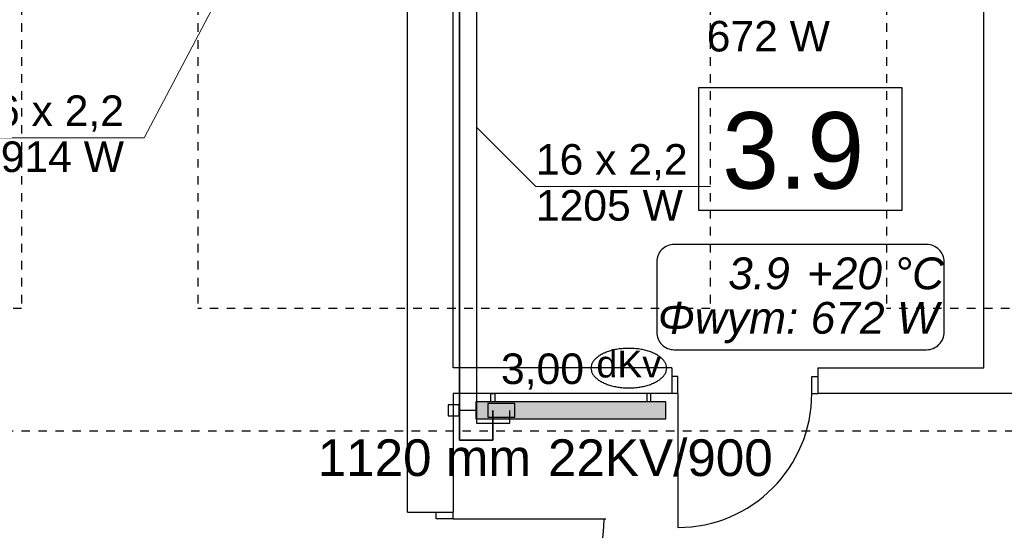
# Model space of a CAD drawing. Header units: millimetres. Extents: x 45180 to 119519, y 31297 to 302414.
# Tile 83 of 97: x 84064 to 89870, y 249123 to 252131. Entities that reach past the tile are written whole.
import ezdxf
from ezdxf.lldxf.tags import DXFTag

# ---------------------------------------------------------------- set-up
doc = ezdxf.new("R2010")
doc.units = ezdxf.units.MM
doc.header["$MEASUREMENT"] = 0
doc.linetypes.add('Hidden Line', pattern=[100, 50, -50])
for name, color, linetype in [('#podkład', 252, 'Continuous'), ('IS_Armatura_podłączeniowa_grz._dolnozas.', 7, 'SOLID'), ('IS_Armatura_Therm', 7, 'SOLID'), ('IS_Grafika', 7, 'SOLID'), ('IS_Grzejniki_Plan_rzut', 7, 'SOLID'), ('IS_Opisy_działek_Therm', 7, 'SOLID'), ('IS_Text_Armatury_Therm', 7, 'Continuous'), ('IS_Text_Konstrukcji', 7, 'Continuous'), ('IS_Text_Odbiornikow_Therm', 7, 'Continuous')]:
    doc.layers.add(name, color=color, linetype=linetype)
doc.layers.add('IS_Powrót', color=5, linetype='DASHDOT', lineweight=35)
doc.layers.add('IS_Zasilanie', color=1, linetype='SOLID', lineweight=30)
doc.styles.add('GENERATED_STYLE_4', font='txt')
doc.styles.get("Standard").update_dxf_attribs({"font": 'arial.ttf', "bigfont": 'BIGFONT.SHX'})
tags = doc.linetypes.add('DASHDOT', pattern=[20, 10, -5, 0, -5]).pattern_tags.tags
tags[10:11] = [DXFTag(74, 4), DXFTag(75, 0), DXFTag(340, '0'), DXFTag(46, 0.0), DXFTag(50, 0.0), DXFTag(44, 0.0), DXFTag(45, 0.0)]
tags[8:9] = [DXFTag(74, 4), DXFTag(75, 0), DXFTag(340, '0'), DXFTag(46, 0.0), DXFTag(50, 0.0), DXFTag(44, 0.0), DXFTag(45, 0.0)]
tags[6:7] = [DXFTag(74, 4), DXFTag(75, 0), DXFTag(340, '0'), DXFTag(46, 0.0), DXFTag(50, 0.0), DXFTag(44, 0.0), DXFTag(45, 0.0)]
tags[4:5] = [DXFTag(74, 4), DXFTag(75, 0), DXFTag(340, '0'), DXFTag(46, 0.0), DXFTag(50, 0.0), DXFTag(44, 0.0), DXFTag(45, 0.0)]
tags = doc.linetypes.add('SOLID', pattern=[10, 10, 0]).pattern_tags.tags
tags[6:7] = [DXFTag(74, 4), DXFTag(75, 0), DXFTag(340, '0'), DXFTag(46, 0.0), DXFTag(50, 0.0), DXFTag(44, 0.0), DXFTag(45, 0.0)]
tags[4:5] = [DXFTag(74, 4), DXFTag(75, 0), DXFTag(340, '0'), DXFTag(46, 0.0), DXFTag(50, 0.0), DXFTag(44, 0.0), DXFTag(45, 0.0)]

msp = doc.modelspace()

# ---------------------------------------------------------------- hatches: boundary and pattern name
at = {"layer": 'IS_Grzejniki_Plan_rzut', "ltscale": 10}
msp.add_hatch(color=251, dxfattribs=at).paths.add_polyline_path([(87873.8, 249880), (86753.8, 249880), (86753.8, 249780), (87873.8, 249780)])

# ---------------------------------------------------------------- linework, layer by layer
at = {"layer": '#podkład', "linetype": 'Continuous'}
for p, q in [((89750, 250080), (89750, 252870)), ((86350, 249230), (86350, 252735)), ((86620, 250080), (86620, 252735)), ((89267.4, 251729.1), (88067.4, 251729.1)), ((88067.4, 251729.1), (88067.4, 251009.1)), ((89267.4, 251009.1), (89267.4, 251729.1)), ((88067.4, 251009.1), (89267.4, 251009.1)), ((87910, 250080), (86620, 250080)), ((87910, 250080), (87910, 249930)), ((88770, 250080), (88770, 249930)), ((88770, 250080), (89750, 250080)), ((87945, 250030), (87910, 250030)), ((87945, 249930), (87945, 250030)), ((88735, 249930), (88735, 250030)), ((88735, 250030), (88770, 250030)), ((87910, 249930), (86620, 249930)), ((86620, 249930), (86620, 249230)), ((87945, 249930), (87910, 249930)), ((87945, 249930), (87945, 249140)), ((88735, 249930), (88770, 249930)), ((89920, 249930), (88770, 249930)), ((86350, 249230), (86620, 249230)), ((86520, 249190), (86520, 249230)), ((86620, 249190), (86620, 249230)), ((86620, 249190), (86520, 249190)), ((86620, 249190), (87520, 249190))]:
    msp.add_line(p, q, dxfattribs=at)
at = {"layer": '#podkład', "linetype": 'Hidden Line'}
for p, q in [((84075, 252710), (84075, 250430)), ((85115, 252710), (85115, 250430)), ((88135, 252710), (88135, 250430)), ((89175, 252710), (89175, 250430)), ((84075, 250430), (80665, 250430)), ((88135, 250430), (85115, 250430)), ((92900, 250430), (89175, 250430)), ((62874.5, 249710), (98250, 249710))]:
    msp.add_line(p, q, dxfattribs=at)
at = {"layer": '#podkład', "linetype": 'Continuous'}
for centre, radius in [((87945, 249930), 790), ((86620, 249190), 890)]:
    msp.add_arc(centre, radius, 270, 0, dxfattribs=at)
at = {"layer": 'IS_Armatura_podłączeniowa_grz._dolnozas.', "ltscale": 10}
for p, q in [((86983.8, 249870), (86823.8, 249870)), ((86823.8, 249870), (86823.8, 249790)), ((86983.8, 249790), (86983.8, 249870)), ((86983.8, 249870), (86983.8, 249870)), ((86823.8, 249790), (86983.8, 249790))]:
    msp.add_line(p, q, dxfattribs=at)
at = {"layer": 'IS_Armatura_Therm', "ltscale": 10}
for p, q in [((86656.3, 249862.5), (86591.3, 249862.5)), ((86591.3, 249862.5), (86591.3, 249797.5)), ((86656.3, 249797.5), (86656.3, 249862.5)), ((86591.3, 249797.5), (86656.3, 249797.5)), ((86753.8, 249830), (86656.3, 249830))]:
    msp.add_line(p, q, dxfattribs=at)
at = {"layer": 'IS_Grafika', "ltscale": 10}
for points, knots in [([(87655.7, 250195.1), (87644.7, 250195.1), (87623.1, 250194.3), (87591.7, 250190.7), (87562, 250184.8), (87534.6, 250177), (87509.6, 250167.2), (87487.5, 250155.8), (87468.6, 250142.9), (87453.1, 250128.6), (87441.5, 250113), (87434.1, 250096.2), (87432.4, 250084.4), (87432.4, 250078.6)], [0, 0, 0, 0, 33.024043, 64.733497, 94.961552, 123.540383, 150.314771, 175.16102, 198.015155, 218.916387, 238.072713, 255.947572, 273.334314, 273.334314, 273.334314, 273.334314]), ([(87879, 250078.6), (87879, 250084.4), (87877.4, 250096.2), (87870, 250113), (87858.4, 250128.6), (87842.9, 250142.9), (87823.9, 250155.8), (87801.8, 250167.2), (87776.9, 250177), (87749.4, 250184.8), (87719.8, 250190.7), (87688.3, 250194.3), (87666.7, 250195.1), (87655.7, 250195.1)], [0, 0, 0, 0, 17.386742, 35.2616, 54.417927, 75.319159, 98.173293, 123.019543, 149.793931, 178.372762, 208.600817, 240.310271, 273.334314, 273.334314, 273.334314, 273.334314]), ([(87432.4, 250078.6), (87432.4, 250072.8), (87434.1, 250061), (87441.5, 250044.3), (87453.1, 250028.7), (87468.6, 250014.4), (87487.5, 250001.4), (87509.6, 249990), (87534.6, 249980.3), (87562, 249972.4), (87591.7, 249966.6), (87623.1, 249962.9), (87644.7, 249962.1), (87655.7, 249962.1)], [0, 0, 0, 0, 17.386742, 35.2616, 54.417927, 75.319159, 98.173293, 123.019543, 149.793931, 178.372762, 208.600817, 240.310271, 273.334314, 273.334314, 273.334314, 273.334314]), ([(87655.7, 249962.1), (87666.7, 249962.1), (87688.3, 249962.9), (87719.8, 249966.6), (87749.4, 249972.4), (87776.9, 249980.3), (87801.8, 249990), (87823.9, 250001.4), (87842.9, 250014.4), (87858.4, 250028.7), (87870, 250044.3), (87877.4, 250061), (87879, 250072.8), (87879, 250078.6)], [0, 0, 0, 0, 33.024043, 64.733497, 94.961552, 123.540383, 150.314771, 175.16102, 198.015155, 218.916387, 238.072713, 255.947572, 273.334314, 273.334314, 273.334314, 273.334314])]:
    msp.add_open_spline(points, degree=3, knots=knots, dxfattribs=at)
at = {"layer": 'IS_Grzejniki_Plan_rzut', "ltscale": 10}
for p, q in [((86841.3, 249880), (86841.3, 249930)), ((86841.3, 249930), (86866.3, 249930)), ((86866.3, 249930), (86866.3, 249880)), ((87786.3, 249930), (87761.3, 249930)), ((87761.3, 249930), (87761.3, 249880)), ((87786.3, 249880), (87786.3, 249930)), ((87873.8, 249880), (86753.8, 249880)), ((86753.8, 249880), (86753.8, 249780)), ((87873.8, 249780), (87873.8, 249880)), ((87873.8, 249880), (87873.8, 249880)), ((86753.8, 249780), (87873.8, 249780))]:
    msp.add_line(p, q, dxfattribs=at)
at = {"layer": 'IS_Opisy_działek_Therm', "lineweight": 5, "ltscale": 10}
for p, q in [((85665.6, 253081), (84798.6, 251435.6)), ((86757.8, 251498.9), (87107.8, 251148.9)), ((84798.6, 251435.6), (83778.6, 251435.6)), ((87107.8, 251148.9), (88137.8, 251148.9))]:
    msp.add_line(p, q, dxfattribs=at)
at = {"layer": 'IS_Powrót', "ltscale": 10}
for p, q in [((86657.8, 252981), (86657.8, 249655)), ((86853.8, 249655), (86853.8, 249830)), ((86657.8, 249655), (86853.8, 249655))]:
    msp.add_line(p, q, dxfattribs=at)
at = {"layer": 'IS_Text_Konstrukcji', "linetype": 'SOLID', "ltscale": 10}
msp.add_lwpolyline([(87923.5, 250187.3), (89411.9, 250187.3, 0.414214), (89515.2, 250290.6), (89515.2, 250704, 0.414214), (89411.9, 250807.3), (87923.5, 250807.3, 0.414214), (87820.2, 250704), (87820.2, 250290.6, 0.414214), (87923.5, 250187.3)], format="xyb", dxfattribs=at)
at = {"layer": 'IS_Zasilanie', "ltscale": 10}
for p, q in [((86757.8, 253081), (86757.8, 249755)), ((86953.8, 249755), (86953.8, 249830)), ((86757.8, 249755), (86953.8, 249755))]:
    msp.add_line(p, q, dxfattribs=at)

# ---------------------------------------------------------------- texts
at = {"layer": '#podkład', "linetype": 'Continuous', "style": 'GENERATED_STYLE_4'}
msp.add_text('3.9', height=450, dxfattribs=at).set_placement((88206.7, 251136.2))
at = {"layer": 'IS_Grafika', "ltscale": 10, "insert": (87655.7, 250182), "char_height": 158.4, "attachment_point": 2}
msp.add_mtext('\\fArial|b0|i0;dKv', dxfattribs=at)
at = {"layer": 'IS_Opisy_działek_Therm', "ltscale": 10, "char_height": 180}
for s, insert, attachment_point in [('\\fArial|b0|i0;672 W', (88115.2, 252123.9), 1), ('\\fArial|b0|i0;16 x 2,2', (84678.7, 251471.6), 9), ('\\fArial|b0|i0;914 W', (84678.7, 251414), 3), ('\\fArial|b0|i0;16 x 2,2', (87107.8, 251184.9), 7), ('\\fArial|b0|i0;1205 W', (87107.8, 251127.3), 1)]:
    msp.add_mtext(s, dxfattribs=dict(at, insert=insert, attachment_point=attachment_point))
at = {"layer": 'IS_Text_Armatury_Therm', "linetype": 'SOLID', "ltscale": 10, "insert": (86902.1, 249951.5), "char_height": 180, "attachment_point": 7}
msp.add_mtext('\\fArial|b0|i0;3,00  ', dxfattribs=at)
at = {"layer": 'IS_Text_Konstrukcji', "linetype": 'SOLID', "ltscale": 10, "char_height": 187.2}
for s, insert, attachment_point in [('\\fArial|b0|i1;3.9', (88605.2, 250540.5), 9), ('\\fArial|b0|i1;+20 °C', (88705.2, 250540.5), 7), ('\\fArial|b0|i1;Φwym: 672 W', (88655.2, 250468.5), 2)]:
    msp.add_mtext(s, dxfattribs=dict(at, insert=insert, attachment_point=attachment_point))
at = {"layer": 'IS_Text_Odbiornikow_Therm', "linetype": 'SOLID', "ltscale": 10, "char_height": 216}
for s, insert, attachment_point in [('\\fArial|b0|i0;22KV/900', (87178.9, 249659.1), 1), ('\\fArial|b0|i0;1120 mm', (87078.9, 249659.1), 3)]:
    msp.add_mtext(s, dxfattribs=dict(at, insert=insert, attachment_point=attachment_point))

doc.saveas('drawing.dxf')
